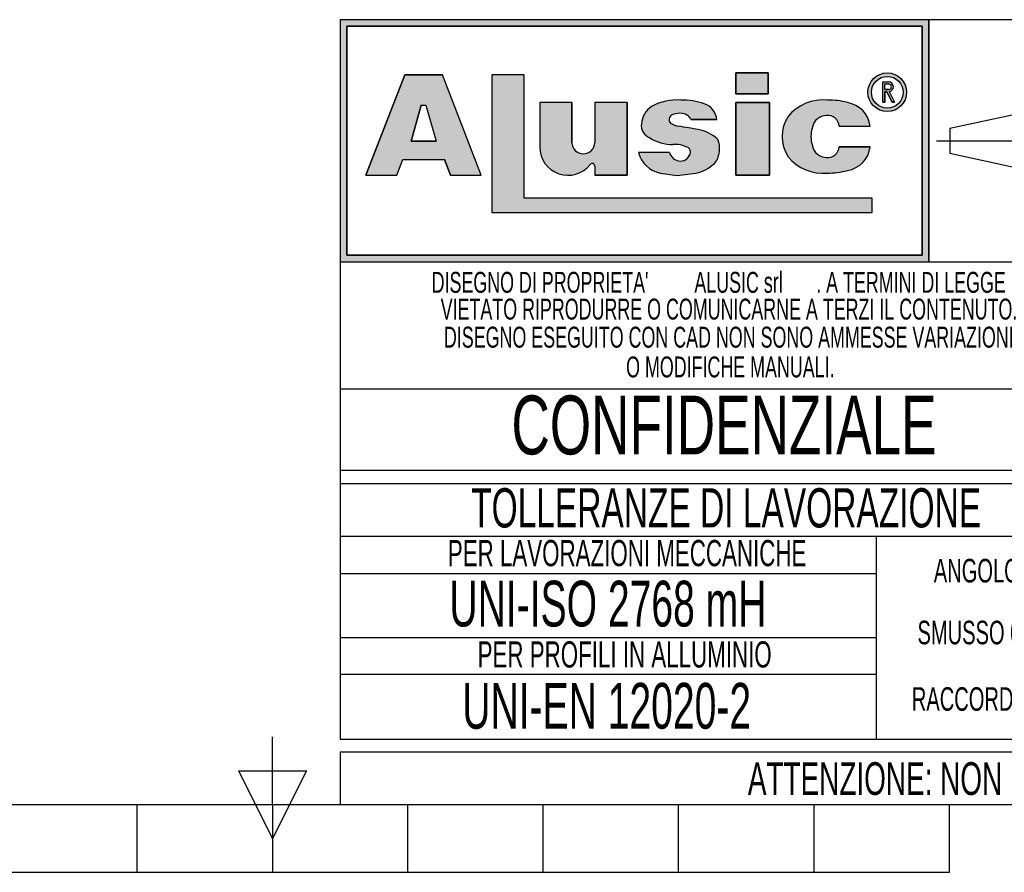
# Model space of a CAD drawing. Header units: millimetres. Extents: x 0 to 420, y 0 to 297.
# Tile 5 of 24: x 191 to 266, y 0 to 65. Entities that reach past the tile are written whole.
import ezdxf
from ezdxf.enums import TextEntityAlignment as Align

# ---------------------------------------------------------------- set-up
doc = ezdxf.new("R2010")
doc.units = ezdxf.units.MM
doc.linetypes.add('CENTERX2', pattern=[20.319999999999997, 12.7, -2.54, 2.54, -2.54])
doc.layers.add('CARTIGLIO', color=140, linetype='Continuous')
doc.styles.add('SLDTEXTSTYLE0', font='TXT', dxfattribs={"width": 0.6382978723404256})
doc.styles.add('SLDTEXTSTYLE1', font='TXT', dxfattribs={"width": 0.675})

# ---------------------------------------------------------------- blocks, each defined once
blk = doc.blocks.new('SW_NOTE_0_1')
at = {"layer": 'CARTIGLIO', "color": 0, "insert": (85.40558510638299, 3.222669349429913), "char_height": 2.5, "attachment_point": 2, "style": 'SLDTEXTSTYLE0'}
blk.add_mtext("ATTENZIONE: NON INTERPRETARE IL DISEGNO. IN CASO DI QUOTE MANCANTI O POCO CHIARE CONSULTARE L'UFFICIO TECNICO", dxfattribs=at)
blk = doc.blocks.new('SW_NOTE_0_14')
at = {"layer": 'CARTIGLIO', "color": 0, "insert": (6.67819148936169, 2.320321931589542), "char_height": 1.8, "attachment_point": 2, "style": 'SLDTEXTSTYLE0'}
blk.add_mtext("ANGOLO ±10'", dxfattribs=at)
blk = doc.blocks.new('SW_NOTE_0_15')
at = {"layer": 'CARTIGLIO', "color": 0, "insert": (23.93617021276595, 3.867203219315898), "char_height": 3, "attachment_point": 2, "style": 'SLDTEXTSTYLE0'}
blk.add_mtext('TOLLERANZE DI LAVORAZIONE', dxfattribs=at)
blk = doc.blocks.new('SW_NOTE_0_16')
at = {"layer": 'CARTIGLIO', "color": 0, "insert": (21.07265624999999, 5.800804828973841), "char_height": 4.500000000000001, "attachment_point": 2, "style": 'SLDTEXTSTYLE1'}
blk.add_mtext('CONFIDENZIALE', dxfattribs=at)
blk = doc.blocks.new('SW_NOTE_0_17')
at = {"layer": 'CARTIGLIO', "color": 0, "insert": (28.04255319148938, 2.062508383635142), "char_height": 1.6, "attachment_point": 2, "style": 'SLDTEXTSTYLE0'}
blk.add_mtext('DISEGNO ESEGUITO CON CAD NON SONO AMMESSE VARIAZIONI', dxfattribs=at)
blk = doc.blocks.new('SW_NOTE_0_18')
at = {"layer": 'CARTIGLIO', "color": 0, "insert": (27.3404255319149, 2.062508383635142), "char_height": 1.6, "attachment_point": 2, "style": 'SLDTEXTSTYLE0'}
blk.add_mtext('VIETATO RIPRODURRE O COMUNICARNE A TERZI IL CONTENUTO.', dxfattribs=at)
blk = doc.blocks.new('SW_NOTE_0_19')
at = {"layer": 'CARTIGLIO', "color": 0, "insert": (7.587765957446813, 2.320321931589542), "char_height": 1.8, "attachment_point": 2, "style": 'SLDTEXTSTYLE0'}
blk.add_mtext('SMUSSO 0.5x45°', dxfattribs=at)
blk = doc.blocks.new('SW_NOTE_0_20')
at = {"layer": 'CARTIGLIO', "color": 0, "insert": (10.40425531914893, 2.062508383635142), "char_height": 1.6, "attachment_point": 2, "style": 'SLDTEXTSTYLE0'}
blk.add_mtext('O MODIFICHE MANUALI.', dxfattribs=at)
blk = doc.blocks.new('SW_NOTE_0_21')
at = {"layer": 'CARTIGLIO', "color": 0, "char_height": 1.6, "attachment_point": 2, "style": 'SLDTEXTSTYLE0'}
for s, insert in [("DISEGNO DI PROPRIETA'", (10.27659574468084, 2.062508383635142)), ('ALUSIC srl', (25.45120500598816, 2.062508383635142)), (". A TERMINI DI LEGGE E'", (39.41078027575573, 2.062508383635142))]:
    blk.add_mtext(s, dxfattribs=dict(at, insert=insert))
blk = doc.blocks.new('SW_NOTE_0_22')
at = {"layer": 'CARTIGLIO', "color": 0, "insert": (8.569148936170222, 2.320321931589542), "char_height": 1.8, "attachment_point": 2, "style": 'SLDTEXTSTYLE0'}
blk.add_mtext('RACCORDO R 0.5', dxfattribs=at)
blk = doc.blocks.new('SW_NOTE_0_23')
at = {"layer": 'CARTIGLIO', "color": 0, "insert": (18.30319148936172, 2.578135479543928), "char_height": 2, "attachment_point": 2, "style": 'SLDTEXTSTYLE0'}
blk.add_mtext('PER LAVORAZIONI MECCANICHE', dxfattribs=at)
blk = doc.blocks.new('SW_NOTE_0_24')
at = {"layer": 'CARTIGLIO', "color": 0, "insert": (15.68484042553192, 4.511737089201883), "char_height": 3.5, "attachment_point": 2, "style": 'SLDTEXTSTYLE0'}
blk.add_mtext('UNI-ISO 2768 mH', dxfattribs=at)
blk = doc.blocks.new('SW_NOTE_0_25')
at = {"layer": 'CARTIGLIO', "color": 0, "insert": (13.85638297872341, 2.578135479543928), "char_height": 2, "attachment_point": 2, "style": 'SLDTEXTSTYLE0'}
blk.add_mtext('PER PROFILI IN ALLUMINIO', dxfattribs=at)
blk = doc.blocks.new('SW_NOTE_0_26')
at = {"layer": 'CARTIGLIO', "color": 0, "insert": (14.05585106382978, 4.511737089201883), "char_height": 3.5, "attachment_point": 2, "style": 'SLDTEXTSTYLE0'}
blk.add_mtext('UNI-EN 12020-2', dxfattribs=at)
blk = doc.blocks.new('Cartiglio ALUSIC')
at = {"layer": 'CARTIGLIO'}
h = blk.add_hatch(color=256, dxfattribs=at)
h.paths.add_polyline_path([(113.971100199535, 149.9990413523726), (113.971100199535, 131.4990413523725), (158.971100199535, 131.4990413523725), (158.971100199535, 149.9990413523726)], flags=0)
h.paths.add_polyline_path([(114.471100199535, 131.9990413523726), (114.471100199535, 149.4990413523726), (158.471100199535, 149.4990413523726), (158.471100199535, 131.9990413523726)], flags=0)
h = blk.add_hatch(color=256, dxfattribs=at)
h.paths.add_polyline_path([(118.292263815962, 138.1064632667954), (118.7611454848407, 139.3206628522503), (121.9303757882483, 139.3206628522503), (122.3992574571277, 138.1064632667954), (124.7510688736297, 138.1064632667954), (121.7833115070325, 145.7916640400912), (118.9082097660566, 145.7916640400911), (115.9404523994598, 138.1064632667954)], flags=0)
h.paths.add_polyline_path([(119.3961687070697, 140.7216809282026), (120.1708764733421, 143.4547391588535), (120.5206447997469, 143.4547391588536), (121.2953525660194, 140.721680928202)], flags=0)
for points in [[(128.0219401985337, 145.7956943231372), (125.5527056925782, 145.7956943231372), (125.5527056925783, 135.2696801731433), (154.6424359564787, 135.2696801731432), (154.6424359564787, 136.3597302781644), (128.0219401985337, 136.3597302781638)], [(144.2116339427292, 145.9308884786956), (144.2116339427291, 144.3245774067), (146.6985305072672, 144.3245774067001), (146.6985305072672, 145.9308884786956)], [(146.7838932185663, 143.6808359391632), (144.2116339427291, 143.6808359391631), (144.2116339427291, 138.1064632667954), (146.7838932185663, 138.1064632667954)]]:
    blk.add_hatch(color=256, dxfattribs=at).paths.add_polyline_path(points, flags=0)
h = blk.add_hatch(color=256, dxfattribs=at)
edge = h.paths.add_edge_path(flags=0)
edge.add_arc((155.7921827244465, 144.4510199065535), 1.479868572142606, 0, 360)
edge = h.paths.add_edge_path(flags=0)
edge.add_arc((155.7921827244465, 144.4510199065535), 1.214864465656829, 0, 360)
h = blk.add_hatch(color=256, dxfattribs=at)
edge = h.paths.add_edge_path(flags=0)
edge.add_arc((155.8903200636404, 144.8676091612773), 0.3723980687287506, 277.1406326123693, 450.0000000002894)
edge.add_line((155.8903200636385, 145.240007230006), (155.450204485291, 145.240007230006))
edge.add_line((155.450204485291, 145.240007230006), (155.450204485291, 143.6880606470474))
edge.add_line((155.450204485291, 143.6880606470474), (155.605611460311, 143.6880606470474))
edge.add_line((155.605611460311, 143.6880606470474), (155.605611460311, 144.4952110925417))
edge.add_line((155.605611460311, 144.4952110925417), (155.764003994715, 144.4952110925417))
edge.add_line((155.764003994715, 144.4952110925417), (156.171212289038, 143.6880606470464))
edge.add_line((156.171212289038, 143.6880606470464), (156.3452765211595, 143.6880606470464))
edge.add_line((156.3452765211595, 143.6880606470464), (155.9366110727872, 144.4980993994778))
edge = h.paths.add_edge_path(flags=0)
edge.add_line((155.6056114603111, 145.0846002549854), (155.8903200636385, 145.0846002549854))
edge.add_arc((155.8903200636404, 144.8676091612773), 0.2169910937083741, -90.00000000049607, 90.00000000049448, ccw=False)
edge.add_line((155.8903200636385, 144.6506180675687), (155.6056114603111, 144.6506180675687))
edge.add_line((155.6056114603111, 144.6506180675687), (155.6056114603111, 145.0846002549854))
h = blk.add_hatch(color=256, dxfattribs=at)
edge = h.paths.add_edge_path(flags=0)
edge.add_line((139.7219511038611, 138.0874905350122), (140.9616140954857, 138.2313935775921))
edge.add_arc((140.6251358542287, 140.9172664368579), 2.706867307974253, 277.1406456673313, 311.0032214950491)
edge.add_arc((141.7459062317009, 139.8536948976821), 1.178212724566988, 303.7868133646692, 347.8980612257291)
edge.add_arc((141.0550130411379, 140.1458147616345), 1.920162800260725, 343.6935231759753, 381.4193527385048)
edge.add_arc((140.9170023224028, 138.8528855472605), 2.77207698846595, 46.00269433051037, 81.25096772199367)
edge.add_arc((133.1604335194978, 99.54681763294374), 42.8338661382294, 78.993004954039, 81.01866969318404)
edge.add_arc((140.0875549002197, 143.5111497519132), 1.672976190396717, 238.77709912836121, 261.74465207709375, ccw=False)
edge.add_arc((139.511171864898, 142.3534770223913), 0.3988810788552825, 114.64010585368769, 223.1865854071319, ccw=False)
edge.add_arc((139.9292750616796, 141.471492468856), 1.374925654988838, 90.51660503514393, 115.15343256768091, ccw=False)
edge.add_arc((139.978971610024, 141.8617877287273), 0.986530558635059, 50.69488274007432, 93.60864602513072, ccw=False)
edge.add_arc((140.2656634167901, 142.2302567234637), 0.519939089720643, 14.547573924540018, 49.4198797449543, ccw=False)
edge.add_line((140.7689329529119, 142.3608569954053), (142.7634621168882, 142.3608569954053))
edge.add_arc((141.3534729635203, 142.2214802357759), 1.416861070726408, 5.645321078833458, 71.38339334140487)
edge.add_arc((140.0918708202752, 138.6413140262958), 5.212710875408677, 70.80435731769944, 90.86664277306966)
edge.add_arc((139.6876943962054, 140.01898057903), 3.848224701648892, 85.15036290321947, 119.9120405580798)
edge.add_arc((138.7589405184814, 141.8826763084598), 1.774008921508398, 123.9309471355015, 174.9914571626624)
edge.add_arc((138.007121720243, 141.9227892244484), 1.021881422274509, 173.5516105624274, 249.3813116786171)
edge.add_arc((139.4480837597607, 143.8857829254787), 3.430150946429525, 238.3320469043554, 269.1908231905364)
edge.add_arc((139.5671105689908, 138.3083973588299), 2.154096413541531, 64.99796384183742, 94.45891481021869, ccw=False)
edge.add_arc((140.3551381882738, 139.8813550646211), 0.398545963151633, -35.586121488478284, 72.11412463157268, ccw=False)
edge.add_arc((139.9862171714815, 139.9393420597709), 0.7512299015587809, 245.201083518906, 337.29941344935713, ccw=False)
edge.add_arc((139.934335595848, 140.0154535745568), 0.8024620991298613, 192.5591591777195, 250.8523518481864, ccw=False)
edge.add_line((139.1510748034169, 139.8409601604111), (136.768183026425, 139.8409601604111))
edge.add_arc((138.8654850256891, 140.4022414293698), 2.1711085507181, 194.9824340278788, 258.3364147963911)
edge.add_line((138.4265630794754, 138.2759630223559), (139.7219511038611, 138.0874905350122))
h = blk.add_hatch(color=256, dxfattribs=at)
edge = h.paths.add_edge_path(flags=0)
edge.add_arc((151.1448446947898, 140.5631500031), 1.095489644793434, 191.1589777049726, 269.9285492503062, ccw=False)
edge.add_arc((152.2932291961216, 141.066632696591), 2.335462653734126, 162.1599290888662, 197.8400709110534, ccw=False)
edge.add_arc((151.1448446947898, 141.5701153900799), 1.095489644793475, 90.07145075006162, 168.8410222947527, ccw=False)
edge.add_arc((151.2517282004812, 141.8150308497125), 0.8574339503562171, 2.566657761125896, 97.25285314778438, ccw=False)
edge.add_line((152.108301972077, 141.8534281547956), (154.4848142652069, 141.8534281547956))
edge.add_arc((152.4212904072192, 141.6061501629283), 2.078287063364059, 6.833333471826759, 81.00039250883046)
edge.add_arc((151.336234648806, 138.6914263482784), 5.163706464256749, 74.1517675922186, 91.31975036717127)
edge.add_arc((150.8738064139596, 140.4366829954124), 3.434301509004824, 84.25969198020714, 140.8312604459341)
edge.add_arc((150.5707293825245, 141.0666326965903), 2.817144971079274, 146.8823062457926, 213.1176937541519)
edge.add_arc((150.87380641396, 141.6965823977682), 3.434301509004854, 219.1687395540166, 275.7403080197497)
edge.add_arc((151.3362346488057, 143.4418390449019), 5.163706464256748, 268.6802496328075, 285.8482324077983)
edge.add_arc((152.4212904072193, 140.5271152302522), 2.078287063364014, 278.9996074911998, 353.1666665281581)
edge.add_line((154.4848142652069, 140.2798372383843), (152.1083019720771, 140.2798372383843))
edge.add_arc((151.2517282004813, 140.3182345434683), 0.8574339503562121, 262.7471468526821, 357.4333422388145, ccw=False)
h = blk.add_hatch(color=256, dxfattribs=at)
edge = h.paths.add_edge_path(flags=0)
edge.add_arc((132.5578484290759, 140.6186164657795), 0.8721260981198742, 180, 360, ccw=False)
edge.add_line((131.6857223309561, 140.6186164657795), (131.6857223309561, 143.6808359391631))
edge.add_line((131.6857223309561, 143.6808359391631), (129.2243885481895, 143.6808359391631))
edge.add_line((129.2243885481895, 143.6808359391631), (129.2243885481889, 140.2640777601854))
edge.add_arc((131.3820030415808, 140.2640777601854), 2.157614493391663, 180, 321.9680973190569)
edge.add_arc((133.2350345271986, 138.8146685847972), 0.1949400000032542, 3.751097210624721e-10, 141.9680973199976, ccw=False)
edge.add_line((133.4299745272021, 138.8146685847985), (133.4299745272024, 138.106463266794))
edge.add_line((133.4299745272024, 138.106463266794), (135.91068894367, 138.106463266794))
edge.add_line((135.91068894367, 138.106463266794), (135.9106889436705, 143.6808359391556))
edge.add_line((135.9106889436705, 143.6808359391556), (133.4299745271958, 143.6808359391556))
edge.add_line((133.4299745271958, 143.6808359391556), (133.4299745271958, 140.6186164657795))
for p, q in [((113.971100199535, 149.9990413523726), (113.971100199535, 131.4990413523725)), ((113.971100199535, 149.9990413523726), (113.971100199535, 94.99904135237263)), ((173.971100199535, 149.9990413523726), (113.971100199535, 149.9990413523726)), ((158.971100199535, 149.9990413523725), (113.971100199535, 149.9990413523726)), ((113.971100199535, 149.9990413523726), (113.971100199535, 131.4990413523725)), ((113.971100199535, 149.9990413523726), (113.971100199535, 115.5498549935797)), ((158.971100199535, 131.4990413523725), (158.971100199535, 149.9990413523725)), ((158.971100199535, 149.9990413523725), (158.971100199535, 131.4990413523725)), ((114.471100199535, 131.9990413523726), (114.471100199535, 149.4990413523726)), ((114.471100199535, 149.4990413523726), (114.471100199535, 131.9990413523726)), ((114.471100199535, 149.4990413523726), (158.471100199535, 149.4990413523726)), ((158.471100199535, 149.4990413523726), (114.471100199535, 149.4990413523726)), ((158.471100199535, 149.4990413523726), (158.471100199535, 131.9990413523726)), ((158.471100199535, 131.9990413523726), (158.471100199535, 149.4990413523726)), ((118.9082097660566, 145.7916640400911), (115.9404523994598, 138.1064632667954)), ((115.9404523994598, 138.1064632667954), (118.9082097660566, 145.7916640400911)), ((121.7833115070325, 145.7916640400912), (118.9082097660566, 145.7916640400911)), ((118.9082097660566, 145.7916640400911), (121.7833115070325, 145.7916640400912)), ((124.7510688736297, 138.1064632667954), (121.7833115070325, 145.7916640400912)), ((124.7510688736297, 138.1064632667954), (121.7833115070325, 145.7916640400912)), ((128.0219401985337, 145.7956943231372), (125.5527056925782, 145.7956943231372)), ((125.5527056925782, 145.7956943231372), (125.5527056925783, 135.2696801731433)), ((128.0219401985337, 145.7956943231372), (125.5527056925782, 145.7956943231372)), ((125.5527056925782, 145.7956943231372), (125.5527056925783, 135.2696801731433)), ((128.0219401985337, 136.3597302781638), (128.0219401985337, 145.7956943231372)), ((128.0219401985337, 136.3597302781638), (128.0219401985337, 145.7956943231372)), ((146.6985305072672, 145.9308884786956), (144.2116339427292, 145.9308884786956)), ((144.2116339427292, 145.9308884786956), (144.2116339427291, 144.3245774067)), ((144.2116339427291, 144.3245774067), (144.2116339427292, 145.9308884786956)), ((144.2116339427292, 145.9308884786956), (146.6985305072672, 145.9308884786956)), ((146.6985305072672, 145.9308884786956), (146.6985305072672, 144.3245774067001)), ((146.6985305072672, 144.3245774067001), (146.6985305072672, 145.9308884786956)), ((155.450204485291, 143.6880606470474), (155.450204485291, 145.240007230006)), ((155.450204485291, 143.6880606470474), (155.450204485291, 145.240007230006)), ((155.450204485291, 145.240007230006), (155.8903200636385, 145.240007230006)), ((155.450204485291, 145.240007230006), (155.8903200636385, 145.240007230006)), ((155.6056114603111, 145.0846002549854), (155.8903200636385, 145.0846002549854)), ((155.6056114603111, 144.6506180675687), (155.6056114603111, 145.0846002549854)), ((155.6056114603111, 144.6506180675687), (155.6056114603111, 145.0846002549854)), ((155.6056114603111, 145.0846002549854), (155.8903200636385, 145.0846002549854)), ((155.6056114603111, 144.6506180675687), (155.8903200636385, 144.6506180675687)), ((155.8903200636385, 144.6506180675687), (155.6056114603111, 144.6506180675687)), ((144.2116339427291, 144.3245774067), (146.6985305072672, 144.3245774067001)), ((146.6985305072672, 144.3245774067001), (144.2116339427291, 144.3245774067)), ((155.605611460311, 144.4952110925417), (155.605611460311, 143.6880606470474)), ((155.605611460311, 143.6880606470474), (155.605611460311, 144.4952110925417)), ((155.764003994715, 144.4952110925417), (155.605611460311, 144.4952110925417)), ((155.605611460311, 144.4952110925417), (155.764003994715, 144.4952110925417)), ((156.171212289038, 143.6880606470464), (155.764003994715, 144.4952110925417)), ((155.764003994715, 144.4952110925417), (156.171212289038, 143.6880606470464)), ((155.9366110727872, 144.4980993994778), (156.3452765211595, 143.6880606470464)), ((155.9366110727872, 144.4980993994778), (156.3452765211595, 143.6880606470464)), ((119.3961687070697, 140.7216809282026), (120.1708764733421, 143.4547391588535)), ((120.1708764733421, 143.4547391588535), (119.3961687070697, 140.7216809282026)), ((120.1708764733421, 143.4547391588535), (120.5206447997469, 143.4547391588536)), ((120.1708764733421, 143.4547391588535), (120.5206447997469, 143.4547391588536)), ((120.5206447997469, 143.4547391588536), (121.2953525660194, 140.721680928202)), ((120.5206447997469, 143.4547391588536), (121.2953525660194, 140.721680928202)), ((129.2243885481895, 143.6808359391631), (129.2243885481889, 140.2640777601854)), ((131.6857223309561, 143.6808359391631), (129.2243885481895, 143.6808359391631)), ((131.6857223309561, 143.6808359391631), (129.2243885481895, 143.6808359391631)), ((129.2243885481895, 143.6808359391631), (129.2243885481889, 140.2640777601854)), ((131.6857223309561, 140.6186164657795), (131.6857223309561, 143.6808359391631)), ((131.6857223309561, 143.6808359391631), (131.6857223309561, 140.6186164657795)), ((135.9106889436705, 143.6808359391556), (133.4299745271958, 143.6808359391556)), ((133.4299745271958, 143.6808359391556), (133.4299745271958, 140.6186164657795)), ((133.4299745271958, 143.6808359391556), (133.4299745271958, 140.6186164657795)), ((135.9106889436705, 143.6808359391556), (133.4299745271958, 143.6808359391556)), ((135.9106889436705, 143.6808359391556), (135.91068894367, 138.106463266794)), ((135.91068894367, 138.106463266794), (135.9106889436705, 143.6808359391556)), ((146.7838932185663, 143.6808359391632), (144.2116339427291, 143.6808359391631)), ((144.2116339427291, 143.6808359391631), (144.2116339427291, 138.1064632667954)), ((144.2116339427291, 143.6808359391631), (146.7838932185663, 143.6808359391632)), ((144.2116339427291, 138.1064632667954), (144.2116339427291, 143.6808359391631)), ((146.7838932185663, 138.1064632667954), (146.7838932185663, 143.6808359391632)), ((146.7838932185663, 143.6808359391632), (146.7838932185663, 138.1064632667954)), ((155.450204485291, 143.6880606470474), (155.605611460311, 143.6880606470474)), ((155.605611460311, 143.6880606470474), (155.450204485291, 143.6880606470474)), ((156.171212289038, 143.6880606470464), (156.3452765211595, 143.6880606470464)), ((156.3452765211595, 143.6880606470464), (156.171212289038, 143.6880606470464)), ((140.7689329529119, 142.3608569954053), (142.7634621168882, 142.3608569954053)), ((142.7634621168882, 142.3608569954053), (140.7689329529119, 142.3608569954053)), ((160.5624374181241, 141.7060810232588), (166.0550106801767, 142.8872795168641)), ((152.108301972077, 141.8534281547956), (154.4848142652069, 141.8534281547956)), ((152.108301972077, 141.8534281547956), (154.4848142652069, 141.8534281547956)), ((160.5624374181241, 141.7060810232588), (160.5624374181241, 139.7920016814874)), ((121.2953525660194, 140.721680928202), (119.3961687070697, 140.7216809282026)), ((119.3961687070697, 140.7216809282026), (121.2953525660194, 140.721680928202)), ((154.4848142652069, 140.2798372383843), (152.1083019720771, 140.2798372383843)), ((152.1083019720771, 140.2798372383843), (154.4848142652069, 140.2798372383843)), ((118.292263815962, 138.1064632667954), (118.7611454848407, 139.3206628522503)), ((118.292263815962, 138.1064632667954), (118.7611454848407, 139.3206628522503)), ((118.7611454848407, 139.3206628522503), (121.9303757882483, 139.3206628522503)), ((118.7611454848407, 139.3206628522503), (121.9303757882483, 139.3206628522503)), ((122.3992574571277, 138.1064632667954), (121.9303757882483, 139.3206628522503)), ((121.9303757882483, 139.3206628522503), (122.3992574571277, 138.1064632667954)), ((139.1510748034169, 139.8409601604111), (136.768183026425, 139.8409601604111)), ((139.1510748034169, 139.8409601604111), (136.768183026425, 139.8409601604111)), ((160.5624374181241, 139.7920016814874), (166.0550106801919, 138.6108031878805)), ((133.4299745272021, 138.8146685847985), (133.4299745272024, 138.106463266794)), ((133.4299745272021, 138.8146685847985), (133.4299745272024, 138.106463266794)), ((115.9404523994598, 138.1064632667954), (118.292263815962, 138.1064632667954)), ((115.9404523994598, 138.1064632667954), (118.292263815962, 138.1064632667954)), ((122.3992574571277, 138.1064632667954), (124.7510688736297, 138.1064632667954)), ((122.3992574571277, 138.1064632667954), (124.7510688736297, 138.1064632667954)), ((133.4299745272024, 138.106463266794), (135.91068894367, 138.106463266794)), ((135.91068894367, 138.106463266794), (133.4299745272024, 138.106463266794)), ((138.4265630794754, 138.2759630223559), (139.7219511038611, 138.0874905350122)), ((138.4265630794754, 138.2759630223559), (139.7219511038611, 138.0874905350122)), ((139.7219511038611, 138.0874905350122), (140.9616140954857, 138.2313935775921)), ((139.7219511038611, 138.0874905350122), (140.9616140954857, 138.2313935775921)), ((144.2116339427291, 138.1064632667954), (146.7838932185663, 138.1064632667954)), ((146.7838932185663, 138.1064632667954), (144.2116339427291, 138.1064632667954)), ((154.6424359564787, 136.3597302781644), (128.0219401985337, 136.3597302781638)), ((154.6424359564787, 136.3597302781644), (128.0219401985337, 136.3597302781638)), ((154.6424359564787, 135.2696801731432), (154.6424359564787, 136.3597302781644)), ((154.6424359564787, 135.2696801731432), (154.6424359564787, 136.3597302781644)), ((125.5527056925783, 135.2696801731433), (154.6424359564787, 135.2696801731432)), ((125.5527056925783, 135.2696801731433), (154.6424359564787, 135.2696801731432)), ((158.471100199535, 131.9990413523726), (114.471100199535, 131.9990413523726)), ((114.471100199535, 131.9990413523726), (158.471100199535, 131.9990413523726)), ((113.971100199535, 131.4990413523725), (158.971100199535, 131.4990413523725)), ((113.971100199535, 131.4990413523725), (173.971100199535, 131.4990413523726)), ((173.971100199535, 121.7636603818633), (113.971100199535, 121.7636603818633)), ((173.971100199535, 115.5498549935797), (113.971100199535, 115.5498549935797)), ((113.971100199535, 114.5498549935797), (173.971100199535, 114.5498549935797)), ((113.971100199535, 114.5498549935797), (113.971100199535, 94.99904135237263)), ((173.9571410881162, 110.4900006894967), (113.9571410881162, 110.4900006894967)), ((154.9806365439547, 94.99904135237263), (154.9806365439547, 110.4900006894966)), ((113.971100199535, 107.6716313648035), (154.9806365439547, 107.6716313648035)), ((154.9806365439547, 102.7445210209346), (113.971100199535, 102.7445210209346)), ((113.9850593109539, 99.96496483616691), (154.9945956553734, 99.96496483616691)), ((113.971100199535, 94.99904135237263), (173.971100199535, 94.99904135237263)), ((313.621100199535, 93.99904135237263), (113.971100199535, 93.99904135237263)), ((113.971100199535, 93.99904135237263), (113.971100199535, 89.99904135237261)), ((113.971100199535, 89.99904135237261), (313.621100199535, 89.99904135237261))]:
    blk.add_line(p, q, dxfattribs=at)
at = {"layer": 'CARTIGLIO', "linetype": 'CENTERX2'}
blk.add_line((159.5584198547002, 140.749041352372), (173.3837805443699, 140.749041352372), dxfattribs=at)
at = {"layer": 'CARTIGLIO', "linetype": 'Continuous'}
blk.add_line((113.9695322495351, 89.99904135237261), (313.621100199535, 89.99904135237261), dxfattribs=at)
at = {"layer": 'CARTIGLIO'}
for radius in [1.479868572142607, 1.479868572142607, 1.214864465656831, 1.214864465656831]:
    blk.add_circle((155.7921827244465, 144.4510199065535), radius, dxfattribs=at)
for centre, radius, start, end in [((155.8903200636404, 144.8676091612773), 0.3723980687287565, 277.1406326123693, 90.00000000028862), ((155.8903200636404, 144.8676091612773), 0.3723980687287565, 277.1406326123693, 90.00000000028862), ((155.8903200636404, 144.8676091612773), 0.2169910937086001, 269.9999999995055, 90.00000000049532), ((155.8903200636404, 144.8676091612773), 0.2169910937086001, 269.9999999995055, 90.00000000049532), ((139.6876943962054, 140.01898057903), 3.848224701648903, 85.15036290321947, 119.9120405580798), ((139.6876943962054, 140.01898057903), 3.848224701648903, 85.15036290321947, 119.9120405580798), ((140.0918708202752, 138.6413140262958), 5.212710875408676, 70.80435731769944, 90.86664277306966), ((140.0918708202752, 138.6413140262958), 5.212710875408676, 70.80435731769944, 90.86664277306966), ((150.8738064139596, 140.4366829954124), 3.434301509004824, 84.25969198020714, 140.8312604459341), ((150.8738064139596, 140.4366829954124), 3.434301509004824, 84.25969198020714, 140.8312604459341), ((151.336234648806, 138.6914263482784), 5.163706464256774, 74.1517675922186, 91.31975036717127), ((151.336234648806, 138.6914263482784), 5.163706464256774, 74.1517675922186, 91.31975036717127), ((138.7589405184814, 141.8826763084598), 1.774008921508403, 123.9309471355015, 174.9914571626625), ((138.7589405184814, 141.8826763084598), 1.774008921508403, 123.9309471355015, 174.9914571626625), ((141.3534729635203, 142.2214802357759), 1.416861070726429, 5.645321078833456, 71.38339334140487), ((141.3534729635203, 142.2214802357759), 1.416861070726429, 5.645321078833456, 71.38339334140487), ((152.4212904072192, 141.6061501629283), 2.078287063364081, 6.833333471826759, 81.00039250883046), ((152.4212904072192, 141.6061501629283), 2.078287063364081, 6.833333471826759, 81.00039250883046), ((139.511171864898, 142.3534770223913), 0.3988810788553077, 114.6401058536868, 223.1865854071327), ((139.511171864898, 142.3534770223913), 0.3988810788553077, 114.6401058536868, 223.1865854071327), ((139.9292750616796, 141.471492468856), 1.374925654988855, 90.51660503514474, 115.1534325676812), ((139.9292750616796, 141.471492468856), 1.374925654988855, 90.51660503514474, 115.1534325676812), ((139.978971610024, 141.8617877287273), 0.9865305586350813, 50.69488274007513, 93.60864602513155), ((139.978971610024, 141.8617877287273), 0.9865305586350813, 50.69488274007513, 93.60864602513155), ((140.2656634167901, 142.2302567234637), 0.5199390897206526, 14.5475739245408, 49.41987974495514), ((140.2656634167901, 142.2302567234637), 0.5199390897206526, 14.5475739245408, 49.41987974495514), ((150.5707293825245, 141.0666326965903), 2.81714497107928, 146.8823062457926, 213.1176937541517), ((150.5707293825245, 141.0666326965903), 2.81714497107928, 146.8823062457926, 213.1176937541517), ((151.1448446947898, 141.5701153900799), 1.095489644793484, 90.07145075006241, 168.8410222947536), ((151.1448446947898, 141.5701153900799), 1.095489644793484, 90.07145075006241, 168.8410222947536), ((151.2517282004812, 141.8150308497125), 0.8574339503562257, 2.566657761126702, 97.25285314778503), ((151.2517282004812, 141.8150308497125), 0.8574339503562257, 2.566657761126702, 97.25285314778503), ((138.007121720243, 141.9227892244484), 1.021881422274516, 173.5516105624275, 249.381311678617), ((138.007121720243, 141.9227892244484), 1.021881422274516, 173.5516105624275, 249.381311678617), ((140.0875549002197, 143.5111497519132), 1.672976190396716, 238.777099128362, 261.7446520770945), ((140.0875549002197, 143.5111497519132), 1.672976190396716, 238.777099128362, 261.7446520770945), ((133.1604335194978, 99.54681763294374), 42.83386613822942, 78.993004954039, 81.01866969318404), ((133.1604335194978, 99.54681763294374), 42.83386613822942, 78.993004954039, 81.01866969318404), ((140.9170023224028, 138.8528855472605), 2.77207698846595, 46.00269433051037, 81.25096772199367), ((140.9170023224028, 138.8528855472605), 2.77207698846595, 46.00269433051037, 81.25096772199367), ((152.2932291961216, 141.066632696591), 2.335462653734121, 162.159929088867, 197.8400709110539), ((152.2932291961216, 141.066632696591), 2.335462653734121, 162.159929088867, 197.8400709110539), ((139.4480837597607, 143.8857829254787), 3.430150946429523, 238.3320469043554, 269.1908231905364), ((139.4480837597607, 143.8857829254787), 3.430150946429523, 238.3320469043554, 269.1908231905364), ((141.0550130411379, 140.1458147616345), 1.920162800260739, 343.6935231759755, 21.41935273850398), ((141.0550130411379, 140.1458147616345), 1.920162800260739, 343.6935231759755, 21.41935273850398), ((131.3820030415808, 140.2640777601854), 2.157614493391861, 180, 321.9680973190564), ((131.3820030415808, 140.2640777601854), 2.157614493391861, 180, 321.9680973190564), ((132.5578484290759, 140.6186164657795), 0.8721260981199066, 180, 0), ((132.5578484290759, 140.6186164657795), 0.8721260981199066, 180, 0), ((139.5671105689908, 138.3083973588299), 2.154096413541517, 64.99796384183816, 94.45891481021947), ((139.5671105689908, 138.3083973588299), 2.154096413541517, 64.99796384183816, 94.45891481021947), ((140.3551381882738, 139.8813550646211), 0.398545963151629, 324.4138785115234, 72.11412463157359), ((140.3551381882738, 139.8813550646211), 0.398545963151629, 324.4138785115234, 72.11412463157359), ((151.1448446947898, 140.5631500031), 1.095489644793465, 191.1589777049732, 269.9285492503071), ((151.1448446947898, 140.5631500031), 1.095489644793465, 191.1589777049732, 269.9285492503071), ((151.2517282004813, 140.3182345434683), 0.8574339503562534, 262.7471468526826, 357.4333422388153), ((151.2517282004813, 140.3182345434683), 0.8574339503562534, 262.7471468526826, 357.4333422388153), ((152.4212904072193, 140.5271152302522), 2.078287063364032, 278.9996074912, 353.1666665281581), ((152.4212904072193, 140.5271152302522), 2.078287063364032, 278.9996074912, 353.1666665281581), ((138.8654850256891, 140.4022414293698), 2.171108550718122, 194.9824340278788, 258.3364147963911), ((138.8654850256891, 140.4022414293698), 2.171108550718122, 194.9824340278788, 258.3364147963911), ((139.934335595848, 140.0154535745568), 0.8024620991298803, 192.5591591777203, 250.8523518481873), ((139.934335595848, 140.0154535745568), 0.8024620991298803, 192.5591591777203, 250.8523518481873), ((139.9862171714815, 139.9393420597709), 0.7512299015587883, 245.2010835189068, 337.2994134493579), ((139.9862171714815, 139.9393420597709), 0.7512299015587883, 245.2010835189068, 337.2994134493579), ((141.7459062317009, 139.8536948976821), 1.178212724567, 303.7868133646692, 347.8980612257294), ((141.7459062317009, 139.8536948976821), 1.178212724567, 303.7868133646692, 347.8980612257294), ((150.87380641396, 141.6965823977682), 3.434301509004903, 219.1687395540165, 275.7403080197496), ((150.87380641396, 141.6965823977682), 3.434301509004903, 219.1687395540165, 275.7403080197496), ((133.2350345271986, 138.8146685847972), 0.1949400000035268, 3.759104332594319e-10, 141.9680973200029), ((133.2350345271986, 138.8146685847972), 0.1949400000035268, 3.759104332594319e-10, 141.9680973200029), ((140.6251358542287, 140.9172664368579), 2.706867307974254, 277.1406456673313, 311.0032214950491), ((140.6251358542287, 140.9172664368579), 2.706867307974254, 277.1406456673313, 311.0032214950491), ((151.3362346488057, 143.4418390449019), 5.163706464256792, 268.6802496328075, 285.8482324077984), ((151.3362346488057, 143.4418390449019), 5.163706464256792, 268.6802496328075, 285.8482324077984)]:
    blk.add_arc(centre, radius, start, end, dxfattribs=at)
at = {"layer": 'CARTIGLIO', "color": 140}
for name, p in [('SW_NOTE_0_21', (118.9711016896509, 128.6603244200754)), ('SW_NOTE_0_18', (116.3533271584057, 126.6141659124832)), ('SW_NOTE_0_17', (115.6355512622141, 124.4682551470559)), ('SW_NOTE_0_20', (133.3899886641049, 122.1920407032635)), ('SW_NOTE_0_16', (122.2362996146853, 115.4679531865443)), ('SW_NOTE_0_15', (119.5374520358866, 110.3183836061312)), ('SW_NOTE_0_23', (117.6003680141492, 107.6481432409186)), ('SW_NOTE_0_14', (157.5950277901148, 106.4612057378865)), ('SW_NOTE_0_24', (118.7522918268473, 102.6005131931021)), ('SW_NOTE_0_19', (156.6725276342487, 101.7341689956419)), ('SW_NOTE_0_25', (121.8587729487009, 99.90266357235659)), ('SW_NOTE_0_26', (120.2859705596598, 94.78943414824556)), ('SW_NOTE_0_22', (155.6312777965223, 96.6517264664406)), ('SW_NOTE_0_1', (127.6311861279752, 90.01640253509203))]:
    blk.add_blockref(name, p, dxfattribs=at)
at = {"layer": 'CARTIGLIO', "color": 140, "style": 'SLDTEXTSTYLE0', "width": 0.6382978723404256}
for tag, height, p in [('AUTOATTR1', 3.5, (223.449403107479, 133.7003798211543)), ('AUTOATTR2', 3.5, (221.9290871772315, 127.4217635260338)), ('AUTOATTR11', 3.5, (223.1430107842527, 121.4105734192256)), ('AUTOATTR8', 4, (219.2444208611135, 110.0025032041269)), ('AUTOATTR9', 4, (218.1221976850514, 100.4234402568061)), ('AUTOATTR0', 4, (249.0325362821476, 100.3118048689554))]:
    blk.add_attdef(tag, text='', height=height, dxfattribs=at).set_placement(p, align=Align.TOP_CENTER)
at = {"layer": 'CARTIGLIO', "color": 140}
for tag in ['AUTOATTR13', 'AUTOATTR12', 'AUTOATTR10', 'AUTOATTR7', 'AUTOATTR6', 'AUTOATTR5', 'AUTOATTR4', 'AUTOATTR3']:
    blk.add_attdef(tag, (0, 0), '', height=4, dxfattribs=at)

msp = doc.modelspace()

# ---------------------------------------------------------------- linework, layer by layer
at = {"layer": 'CARTIGLIO', "linetype": 'Continuous'}
for p, q in [((210.0037561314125, 5.171001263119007), (210.0037561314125, 10.34521728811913)), ((207.4166481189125, 7.758109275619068), (212.5908641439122, 7.758109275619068)), ((210.0037561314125, 2.583893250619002), (207.4166481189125, 7.758109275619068)), ((212.5908641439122, 7.758109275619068), (210.0037561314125, 2.583893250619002)), ((5.180115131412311, 5.171001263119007), (414.8273971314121, 5.171001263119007)), ((199.6553240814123, -0.003214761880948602), (199.6553240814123, 5.171001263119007)), ((210.0037561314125, 5.171001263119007), (210.0037561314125, -0.003214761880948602)), ((215.1758291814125, 5.171001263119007), (414.8273971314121, 5.171001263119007)), ((220.3521881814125, -0.003214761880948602), (220.3521881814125, 5.171001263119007)), ((230.7006202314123, -0.003214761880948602), (230.7006202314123, 5.171001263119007)), ((241.0490522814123, -0.003214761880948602), (241.0490522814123, 5.171001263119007)), ((251.3974843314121, -0.003214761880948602), (251.3974843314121, 5.171001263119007)), ((261.7459163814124, -0.003214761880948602), (261.7459163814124, 5.171001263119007)), ((158.2615958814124, -0.003214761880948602), (261.7459163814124, -0.003214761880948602))]:
    msp.add_line(p, q, dxfattribs=at)
at = {"layer": 'CARTIGLIO'}
msp.add_line((215.1773971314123, 5.171001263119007), (414.8273971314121, 5.171001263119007), dxfattribs=at)

# ---------------------------------------------------------------- block references
msp.add_blockref('Cartiglio ALUSIC', (101.206296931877, -84.82804008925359), dxfattribs=at)

doc.saveas('drawing.dxf')
